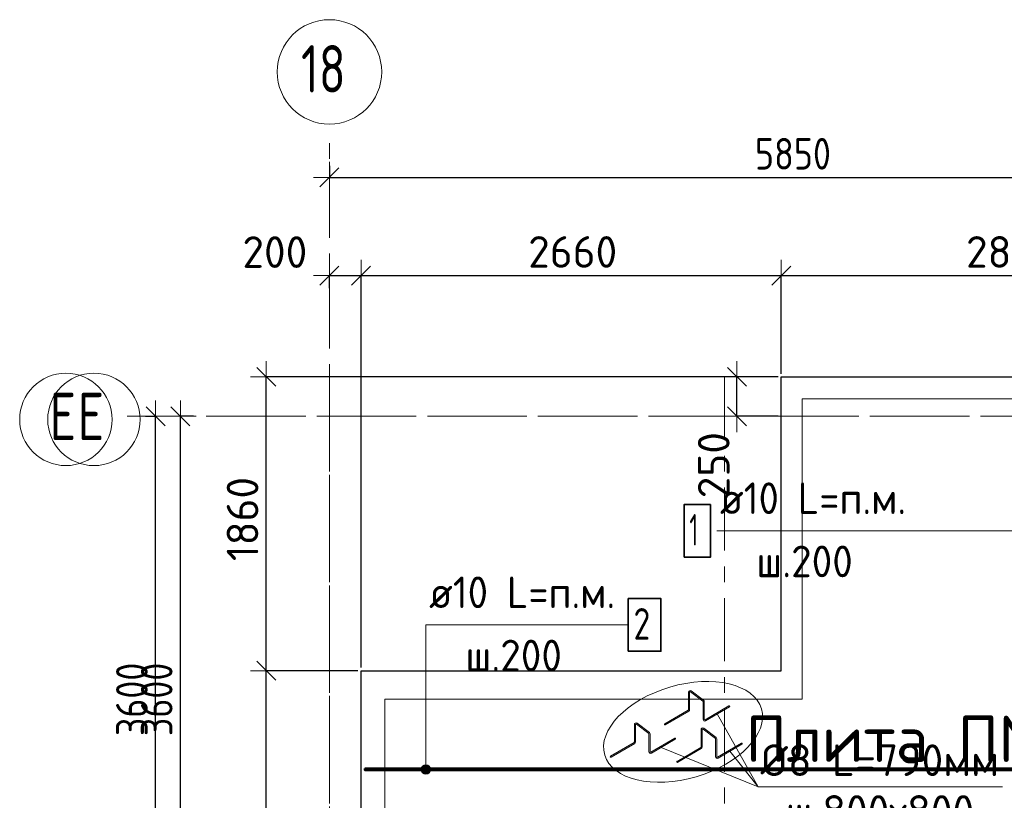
# Model space of a CAD drawing. Header units: metres. Extents: x -38 to 78, y -15 to 19.
# Tile 6 of 10: x 44 to 50, y 14 to 19. Entities that reach past the tile are written whole.
import ezdxf

# ---------------------------------------------------------------- set-up
doc = ezdxf.new("R2010")
doc.units = ezdxf.units.M
doc.header["$PDMODE"] = 65
doc.linetypes.add('______11', pattern=[0.5, 0.4, -0.05, 0, -0.05])
doc.linetypes.add('______5', pattern=[1.1, 0.8, -0.1, 0.1, -0.1])
for name, color, linetype, lineweight in [('XR$2$Перекрытие (1)', 7, 'Continuous', 35), ('XR$2$Размерная линия (1)', 7, 'Continuous', 13), ('XR$2$Текст_ примечание', 7, 'Continuous', 13), ('XR$3$Осевая линия (1)', 7, '______5', 13), ('XR$3$Размерная линия (1)', 7, 'Continuous', 13), ('XR$4$STANDARD_1', 7, 'Continuous', 25), ('XR$4$Арм. стержнями верхней зоны', 180, 'Continuous', 35), ('XR$4$Арм. стержнями нижней зоны', 180, 'Continuous', 35), ('XR$4$Осевая линия (1)', 7, '______5', 13), ('XR$4$Перекрытие (1)', 7, 'Continuous', 35), ('XR$4$Размерная линия (1)', 7, 'Continuous', 13), ('XR$4$Текст_ примечание', 7, 'Continuous', 13)]:
    doc.layers.add(name, color=color, linetype=linetype, lineweight=lineweight)
doc.styles.add('ISOCPEUR', font='txt')
doc.dimstyles.new('DIMSTYLE_2', dxfattribs={"dimtxt": 0.2, "dimasz": 0.2, "dimexe": 0, "dimexo": 0, "dimgap": 0.1, "dimtad": 2, "dimdec": 0, "dimlfac": 1000, "dimrnd": 1, "dimzin": 12, "dimdsep": 46, "dimtxsty": 'ISOCPEUR', "dimblk1": 'ALL_ML_STRICH', "dimblk2": 'ALL_ML_STRICH', "dimsah": 1, "dimcen": 0, "dimclrd": 7, "dimclre": 256, "dimclrt": 7, "dimadec": 0, "dimazin": 0, "dimtfac": 1, "dimtdec": 0, "dimtix": 1, "dimtmove": 2, "dimatfit": 3, "dimfxl": 0, "dimtzin": 0, "dimlwd": 0, "dimlwe": -3, "dimarcsym": 0})
doc.dimstyles.new('DIMSTYLE_3', dxfattribs={"dimtxt": 0.2, "dimasz": 0.2, "dimexe": 0, "dimexo": 0, "dimgap": 0.1, "dimtad": 2, "dimdec": 0, "dimlfac": 1000, "dimrnd": 1, "dimzin": 12, "dimdsep": 46, "dimtxsty": 'ISOCPEUR', "dimblk1": 'ALL_ML_STRICH', "dimblk2": 'ALL_ML_STRICH', "dimsah": 1, "dimcen": 0, "dimclrd": 7, "dimclre": 256, "dimclrt": 7, "dimadec": 0, "dimazin": 0, "dimtfac": 1, "dimtdec": 0, "dimtix": 1, "dimtmove": 2, "dimatfit": 3, "dimfxl": 0, "dimtzin": 0, "dimlwd": 0, "dimlwe": -3, "dimarcsym": 0})
doc.dimstyles.new('DIMSTYLE_6', dxfattribs={"dimtxt": 0.2, "dimasz": 0.2, "dimexe": 0, "dimexo": 0, "dimgap": 0.1, "dimtad": 2, "dimdec": 0, "dimlfac": 1000, "dimrnd": 5, "dimzin": 12, "dimdsep": 46, "dimtxsty": 'ISOCPEUR', "dimblk1": 'ALL_ML_STRICH', "dimblk2": 'ALL_ML_STRICH', "dimsah": 1, "dimcen": 0, "dimclrd": 7, "dimclre": 256, "dimclrt": 7, "dimadec": 0, "dimazin": 0, "dimtfac": 1, "dimtdec": 0, "dimtix": 1, "dimtmove": 2, "dimatfit": 3, "dimfxl": 0, "dimtvp": 1.2, "dimtzin": 0, "dimlwd": 0, "dimlwe": -3, "dimarcsym": 0})
doc.dimstyles.new('DIMSTYLE_8', dxfattribs={"dimtxt": 0.2, "dimasz": 0.2, "dimexe": 0, "dimexo": 0, "dimgap": 0.1, "dimtad": 2, "dimdec": 0, "dimlfac": 1000, "dimrnd": 5, "dimzin": 12, "dimdsep": 46, "dimtxsty": 'ISOCPEUR', "dimblk1": 'ALL_ML_STRICH', "dimblk2": 'ALL_ML_STRICH', "dimsah": 1, "dimcen": 0, "dimclrd": 7, "dimclre": 256, "dimclrt": 7, "dimadec": 0, "dimazin": 0, "dimtfac": 1, "dimtdec": 0, "dimtix": 1, "dimtmove": 2, "dimatfit": 3, "dimfxl": 0, "dimtzin": 0, "dimlwd": 0, "dimlwe": -3, "dimarcsym": 0})
doc.dimstyles.new('DIMSTYLE_9', dxfattribs={"dimtxt": 0.2, "dimasz": 0.2, "dimexe": 0, "dimexo": 0, "dimgap": 0.1, "dimtad": 2, "dimdec": 0, "dimlfac": 1000, "dimrnd": 5, "dimzin": 12, "dimdsep": 46, "dimtxsty": 'ISOCPEUR', "dimblk1": 'ALL_ML_STRICH', "dimblk2": 'ALL_ML_STRICH', "dimsah": 1, "dimcen": 0, "dimclrd": 7, "dimclre": 256, "dimclrt": 7, "dimadec": 0, "dimazin": 0, "dimtfac": 1, "dimtdec": 0, "dimtix": 1, "dimtmove": 2, "dimatfit": 3, "dimfxl": 0, "dimtzin": 0, "dimlwd": 0, "dimlwe": -3, "dimarcsym": 0})

# ---------------------------------------------------------------- blocks, each defined once
blk = doc.blocks.new('ALL_ML_STRICH')
at = {"color": 0, "linetype": 'ByBlock', "lineweight": -2}
for p, q in [((0, -0.5), (0, 0.5)), ((-1, 0), (0.5, 0)), ((-0.3, -0.3), (0.3, 0.3))]:
    blk.add_line(p, q, dxfattribs=at)
blk = doc.blocks.new('*D5')
at = {"layer": 'DEFPOINTS', "color": 7, "linetype": 'Continuous', "lineweight": 13, "transparency": 33554687}
for p in [(45.85, 14.79), (45.2502, 11.08), (45.85, 11.08)]:
    blk.add_point(p, dxfattribs=at)
at = {"layer": 'XR$2$Размерная линия (1)', "color": 9, "linetype": 'Continuous', "lineweight": -2, "true_color": 0xc7c7c7, "transparency": 33554687}
for p, q in [((45.83, 14.79), (45.2502, 14.79)), ((45.83, 11.08), (45.2502, 11.08))]:
    blk.add_line(p, q, dxfattribs=at)
at = {"layer": 'XR$2$Размерная линия (1)', "color": 7, "linetype": 'Continuous', "lineweight": -2, "transparency": 33554687}
blk.add_line((45.2502, 11.08), (45.2502, 14.79), dxfattribs=at)
at = {"layer": 'XR$2$Размерная линия (1)', "color": 7, "linetype": 'Continuous', "lineweight": 13, "transparency": 33554687, "xscale": 0.2, "yscale": 0.2, "zscale": 0.2}
for p, rotation in [((45.2502, 14.79), 90), ((45.2502, 11.08), 270)]:
    blk.add_blockref('ALL_ML_STRICH', p, dxfattribs=dict(at, rotation=rotation))
at = {"layer": 'XR$2$Размерная линия (1)', "color": 7, "linetype": 'Continuous', "lineweight": 13, "transparency": 33554687, "insert": (45.1002, 12.965), "char_height": 0.2, "width": 0.8, "attachment_point": 5, "rotation": 90, "style": 'ISOCPEUR'}
blk.add_mtext('\\A1;{3710}', dxfattribs=at)
blk = doc.blocks.new('*D6')
at = {"layer": 'DEFPOINTS', "color": 7, "linetype": 'Continuous', "lineweight": 13, "transparency": 33554687}
for p in [(48.5092, 16.65), (45.2502, 14.79), (45.85, 14.79)]:
    blk.add_point(p, dxfattribs=at)
at = {"layer": 'XR$2$Размерная линия (1)', "color": 9, "linetype": 'Continuous', "lineweight": -2, "true_color": 0xc7c7c7, "transparency": 33554687}
for p, q in [((48.4892, 16.65), (45.2502, 16.65)), ((45.83, 14.79), (45.2502, 14.79))]:
    blk.add_line(p, q, dxfattribs=at)
at = {"layer": 'XR$2$Размерная линия (1)', "color": 7, "linetype": 'Continuous', "lineweight": -2, "transparency": 33554687}
blk.add_line((45.2502, 14.79), (45.2502, 16.65), dxfattribs=at)
at = {"layer": 'XR$2$Размерная линия (1)', "color": 7, "linetype": 'Continuous', "lineweight": 13, "transparency": 33554687, "xscale": 0.2, "yscale": 0.2, "zscale": 0.2}
for p, rotation in [((45.2502, 16.65), 90), ((45.2502, 14.79), 270)]:
    blk.add_blockref('ALL_ML_STRICH', p, dxfattribs=dict(at, rotation=rotation))
at = {"layer": 'XR$2$Размерная линия (1)', "color": 7, "linetype": 'Continuous', "lineweight": 13, "transparency": 33554687, "insert": (45.1002, 15.75), "char_height": 0.2, "width": 0.8, "attachment_point": 5, "rotation": 90, "style": 'ISOCPEUR'}
blk.add_mtext('\\A1;{1860}', dxfattribs=at)
blk = doc.blocks.new('*D15')
at = {"layer": 'DEFPOINTS', "color": 7, "linetype": 'Continuous', "lineweight": 13, "transparency": 33554687}
for p in [(48.5092, 16.65), (48.2293, 16.4), (48.5092, 16.4)]:
    blk.add_point(p, dxfattribs=at)
at = {"layer": 'XR$2$Размерная линия (1)', "color": 9, "linetype": 'Continuous', "lineweight": -2, "true_color": 0xc7c7c7, "transparency": 33554687}
for p, q in [((48.4892, 16.65), (48.2293, 16.65)), ((48.4892, 16.4), (48.2293, 16.4))]:
    blk.add_line(p, q, dxfattribs=at)
at = {"layer": 'XR$2$Размерная линия (1)', "color": 7, "linetype": 'Continuous', "lineweight": -2, "transparency": 33554687}
blk.add_line((48.2293, 16.4), (48.2293, 16.65), dxfattribs=at)
at = {"layer": 'XR$2$Размерная линия (1)', "color": 7, "linetype": 'Continuous', "lineweight": 13, "transparency": 33554687, "xscale": 0.2, "yscale": 0.2, "zscale": 0.2}
for p, rotation in [((48.2293, 16.65), 90), ((48.2293, 16.4), 270)]:
    blk.add_blockref('ALL_ML_STRICH', p, dxfattribs=dict(at, rotation=rotation))
at = {"layer": 'XR$2$Размерная линия (1)', "color": 7, "linetype": 'Continuous', "lineweight": 13, "transparency": 33554687, "insert": (48.0823, 16.0906), "char_height": 0.2, "width": 0.6, "attachment_point": 5, "rotation": 90, "style": 'ISOCPEUR'}
blk.add_mtext('\\A1;{250}', dxfattribs=at)
blk = doc.blocks.new('*D20')
at = {"layer": 'DEFPOINTS', "color": 7, "linetype": 'Continuous', "lineweight": 13, "transparency": 33554687}
for p in [(45.65, 17.2906), (45.65, 17.1922), (45.85, 14.79)]:
    blk.add_point(p, dxfattribs=at)
at = {"layer": 'XR$2$Размерная линия (1)', "color": 9, "linetype": 'Continuous', "lineweight": -2, "true_color": 0xc7c7c7, "transparency": 33554687}
for p, q in [((45.65, 17.2122), (45.65, 17.2906)), ((45.85, 14.81), (45.85, 17.2906))]:
    blk.add_line(p, q, dxfattribs=at)
at = {"layer": 'XR$2$Размерная линия (1)', "color": 7, "linetype": 'Continuous', "lineweight": -2, "transparency": 33554687}
blk.add_line((45.65, 17.2906), (45.85, 17.2906), dxfattribs=at)
at = {"layer": 'XR$2$Размерная линия (1)', "color": 7, "linetype": 'Continuous', "lineweight": 13, "transparency": 33554687, "xscale": 0.2, "yscale": 0.2, "zscale": 0.2, "rotation": 180}
blk.add_blockref('ALL_ML_STRICH', (45.65, 17.2906), dxfattribs=at)
at = {"layer": 'XR$2$Размерная линия (1)', "color": 7, "linetype": 'Continuous', "lineweight": 13, "transparency": 33554687, "xscale": 0.2, "yscale": 0.2, "zscale": 0.2}
blk.add_blockref('ALL_ML_STRICH', (45.85, 17.2906), dxfattribs=at)
at = {"layer": 'XR$2$Размерная линия (1)', "color": 7, "linetype": 'Continuous', "lineweight": 13, "transparency": 33554687, "insert": (45.3047, 17.4395), "char_height": 0.2, "width": 0.6, "attachment_point": 5, "style": 'ISOCPEUR'}
blk.add_mtext('\\A1;{200}', dxfattribs=at)
blk = doc.blocks.new('*D21')
at = {"layer": 'DEFPOINTS', "color": 7, "linetype": 'Continuous', "lineweight": 13, "transparency": 33554687}
for p in [(45.85, 17.2906), (48.5092, 16.65), (45.85, 14.79)]:
    blk.add_point(p, dxfattribs=at)
at = {"layer": 'XR$2$Размерная линия (1)', "color": 9, "linetype": 'Continuous', "lineweight": -2, "true_color": 0xc7c7c7, "transparency": 33554687}
for p, q in [((45.85, 14.81), (45.85, 17.2906)), ((48.5092, 16.67), (48.5092, 17.2906))]:
    blk.add_line(p, q, dxfattribs=at)
at = {"layer": 'XR$2$Размерная линия (1)', "color": 7, "linetype": 'Continuous', "lineweight": -2, "transparency": 33554687}
blk.add_line((45.85, 17.2906), (48.5092, 17.2906), dxfattribs=at)
at = {"layer": 'XR$2$Размерная линия (1)', "color": 7, "linetype": 'Continuous', "lineweight": 13, "transparency": 33554687, "xscale": 0.2, "yscale": 0.2, "zscale": 0.2, "rotation": 180}
blk.add_blockref('ALL_ML_STRICH', (45.85, 17.2906), dxfattribs=at)
at = {"layer": 'XR$2$Размерная линия (1)', "color": 7, "linetype": 'Continuous', "lineweight": 13, "transparency": 33554687, "xscale": 0.2, "yscale": 0.2, "zscale": 0.2}
blk.add_blockref('ALL_ML_STRICH', (48.5092, 17.2906), dxfattribs=at)
at = {"layer": 'XR$2$Размерная линия (1)', "color": 7, "linetype": 'Continuous', "lineweight": 13, "transparency": 33554687, "insert": (47.1896, 17.4406), "char_height": 0.2, "width": 0.8, "attachment_point": 5, "style": 'ISOCPEUR'}
blk.add_mtext('\\A1;{2660}', dxfattribs=at)
blk = doc.blocks.new('*D22')
at = {"layer": 'DEFPOINTS', "color": 7, "linetype": 'Continuous', "lineweight": 13, "transparency": 33554687}
for p in [(48.5092, 17.2906), (48.5092, 16.65), (51.4, 16.65)]:
    blk.add_point(p, dxfattribs=at)
at = {"layer": 'XR$2$Размерная линия (1)', "color": 9, "linetype": 'Continuous', "lineweight": -2, "true_color": 0xc7c7c7, "transparency": 33554687}
for p, q in [((48.5092, 16.67), (48.5092, 17.2906)), ((51.4, 16.67), (51.4, 17.2906))]:
    blk.add_line(p, q, dxfattribs=at)
at = {"layer": 'XR$2$Размерная линия (1)', "color": 7, "linetype": 'Continuous', "lineweight": -2, "transparency": 33554687}
blk.add_line((48.5092, 17.2906), (51.4, 17.2906), dxfattribs=at)
at = {"layer": 'XR$2$Размерная линия (1)', "color": 7, "linetype": 'Continuous', "lineweight": 13, "transparency": 33554687, "xscale": 0.2, "yscale": 0.2, "zscale": 0.2, "rotation": 180}
blk.add_blockref('ALL_ML_STRICH', (48.5092, 17.2906), dxfattribs=at)
at = {"layer": 'XR$2$Размерная линия (1)', "color": 7, "linetype": 'Continuous', "lineweight": 13, "transparency": 33554687, "xscale": 0.2, "yscale": 0.2, "zscale": 0.2}
blk.add_blockref('ALL_ML_STRICH', (51.4, 17.2906), dxfattribs=at)
at = {"layer": 'XR$2$Размерная линия (1)', "color": 7, "linetype": 'Continuous', "lineweight": 13, "transparency": 33554687, "insert": (49.9646, 17.4406), "char_height": 0.2, "width": 0.8, "attachment_point": 5, "style": 'ISOCPEUR'}
blk.add_mtext('\\A1;{2890}', dxfattribs=at)
blk = doc.blocks.new('*D30')
at = {"layer": 'DEFPOINTS', "color": 7, "linetype": 'Continuous', "lineweight": 13, "transparency": 33554687}
for p in [(44.4651, 16.4), (44.55, 12.8), (44.5979, 12.8)]:
    blk.add_point(p, dxfattribs=at)
at = {"layer": 'XR$3$Размерная линия (1)', "color": 9, "linetype": 'Continuous', "lineweight": -2, "true_color": 0xc7c7c7, "transparency": 33554687}
for p, q in [((44.4851, 16.4), (44.55, 16.4)), ((44.6179, 12.8), (44.55, 12.8))]:
    blk.add_line(p, q, dxfattribs=at)
at = {"layer": 'XR$3$Размерная линия (1)', "color": 7, "linetype": 'Continuous', "lineweight": -2, "transparency": 33554687}
blk.add_line((44.55, 12.8), (44.55, 16.4), dxfattribs=at)
at = {"layer": 'XR$3$Размерная линия (1)', "color": 7, "linetype": 'Continuous', "lineweight": 13, "transparency": 33554687, "xscale": 0.2, "yscale": 0.2, "zscale": 0.2}
for p, rotation in [((44.55, 16.4), 90), ((44.55, 12.8), 270)]:
    blk.add_blockref('ALL_ML_STRICH', p, dxfattribs=dict(at, rotation=rotation))
at = {"layer": 'XR$3$Размерная линия (1)', "color": 7, "linetype": 'Continuous', "lineweight": 13, "transparency": 33554687, "insert": (44.4, 14.6083), "char_height": 0.2, "width": 0.666667, "attachment_point": 5, "rotation": 90, "style": 'ISOCPEUR'}
blk.add_mtext('\\W0.83;\\A1;{3600}', dxfattribs=at)
blk = doc.blocks.new('*D31')
at = {"layer": 'DEFPOINTS', "color": 7, "linetype": 'Continuous', "lineweight": 13, "transparency": 33554687}
for p in [(45.65, 18.0045), (51.5, 18.0045), (45.65, 17.9118)]:
    blk.add_point(p, dxfattribs=at)
at = {"layer": 'XR$3$Размерная линия (1)', "color": 9, "linetype": 'Continuous', "lineweight": -2, "true_color": 0xc7c7c7, "transparency": 33554687}
for p, q in [((45.65, 17.9845), (45.65, 17.9118)), ((51.5, 17.9845), (51.5, 17.9118))]:
    blk.add_line(p, q, dxfattribs=at)
at = {"layer": 'XR$3$Размерная линия (1)', "color": 7, "linetype": 'Continuous', "lineweight": -2, "transparency": 33554687}
blk.add_line((45.65, 17.9118), (51.5, 17.9118), dxfattribs=at)
at = {"layer": 'XR$3$Размерная линия (1)', "color": 7, "linetype": 'Continuous', "lineweight": 13, "transparency": 33554687, "xscale": 0.2, "yscale": 0.2, "zscale": 0.2, "rotation": 180}
blk.add_blockref('ALL_ML_STRICH', (45.65, 17.9118), dxfattribs=at)
at = {"layer": 'XR$3$Размерная линия (1)', "color": 7, "linetype": 'Continuous', "lineweight": 13, "transparency": 33554687, "xscale": 0.2, "yscale": 0.2, "zscale": 0.2}
blk.add_blockref('ALL_ML_STRICH', (51.5, 17.9118), dxfattribs=at)
at = {"layer": 'XR$3$Размерная линия (1)', "color": 7, "linetype": 'Continuous', "lineweight": 13, "transparency": 33554687, "insert": (48.5833, 18.0618), "char_height": 0.2, "width": 0.666667, "attachment_point": 5, "style": 'ISOCPEUR'}
blk.add_mtext('\\W0.83;\\A1;{5850}', dxfattribs=at)
blk = doc.blocks.new('*D34')
at = {"layer": 'DEFPOINTS', "color": 7, "linetype": 'Continuous', "lineweight": 13, "transparency": 33554687}
for p in [(44.8091, 16.4), (44.6052, 12.8), (44.7072, 12.8)]:
    blk.add_point(p, dxfattribs=at)
at = {"layer": 'XR$4$Размерная линия (1)', "color": 9, "linetype": 'Continuous', "lineweight": -2, "true_color": 0xc7c7c7, "transparency": 33554687}
for p, q in [((44.7891, 16.4), (44.7072, 16.4)), ((44.6252, 12.8), (44.7072, 12.8))]:
    blk.add_line(p, q, dxfattribs=at)
at = {"layer": 'XR$4$Размерная линия (1)', "color": 7, "linetype": 'Continuous', "lineweight": -2, "transparency": 33554687}
blk.add_line((44.7072, 12.8), (44.7072, 16.4), dxfattribs=at)
at = {"layer": 'XR$4$Размерная линия (1)', "color": 7, "linetype": 'Continuous', "lineweight": 13, "transparency": 33554687, "xscale": 0.2, "yscale": 0.2, "zscale": 0.2}
for p, rotation in [((44.7072, 16.4), 90), ((44.7072, 12.8), 270)]:
    blk.add_blockref('ALL_ML_STRICH', p, dxfattribs=dict(at, rotation=rotation))
at = {"layer": 'XR$4$Размерная линия (1)', "color": 7, "linetype": 'Continuous', "lineweight": 13, "transparency": 33554687, "insert": (44.5572, 14.6083), "char_height": 0.2, "width": 0.666667, "attachment_point": 5, "rotation": 90, "style": 'ISOCPEUR'}
blk.add_mtext('\\W0.83;\\A1;{3600}', dxfattribs=at)

msp = doc.modelspace()

# ---------------------------------------------------------------- hatches: boundary and pattern name
at = {"layer": 'XR$4$Арм. стержнями верхней зоны', "linetype": 'Continuous', "lineweight": 13, "transparency": 33554687}
for points in [[(46.2865, 14.18), (46.2349, 14.18), (46.2307, 14.165)], [(46.2865, 14.18), (46.2307, 14.165), (46.2907, 14.165)], [(46.2907, 14.165), (46.2307, 14.165), (46.2349, 14.15)], [(46.2757, 14.1908), (46.2457, 14.1908), (46.2349, 14.18)], [(46.2757, 14.1908), (46.2349, 14.18), (46.2865, 14.18)], [(46.2907, 14.165), (46.2349, 14.15), (46.2865, 14.15)], [(46.2865, 14.15), (46.2349, 14.15), (46.2457, 14.1392)], [(46.2457, 14.1908), (46.2757, 14.1908), (46.2607, 14.195)], [(46.2865, 14.15), (46.2457, 14.1392), (46.2757, 14.1392)], [(46.2757, 14.1392), (46.2457, 14.1392), (46.2607, 14.135)]]:
    msp.add_hatch(color=7, dxfattribs=at).paths.add_polyline_path(points)

# ---------------------------------------------------------------- linework, layer by layer
at = {"layer": 'XR$2$Перекрытие (1)', "color": 7, "linetype": 'Continuous', "lineweight": 13, "transparency": 33554687}
for p, q in [((51.4, 16.65), (48.5092, 16.65)), ((48.5092, 16.65), (48.5092, 14.79)), ((45.85, 14.79), (45.85, 11.08)), ((48.5092, 14.79), (45.85, 14.79))]:
    msp.add_line(p, q, dxfattribs=at)
at = {"layer": 'XR$3$Осевая линия (1)', "color": 253, "linetype": '______11', "lineweight": 13, "true_color": 0xa0a0a0, "transparency": 33554687}
for p, q in [((45.65, 10.53), (45.65, 18.21)), ((44.37, 16.4), (52.18, 16.4))]:
    msp.add_line(p, q, dxfattribs=at)
at = {"layer": 'XR$3$Осевая линия (1)', "color": 7, "linetype": 'Continuous', "lineweight": 13, "transparency": 33554687}
for centre, radius in [((45.6504, 18.5801), 0.3304), ((43.9824, 16.3805), 0.2924)]:
    msp.add_circle(centre, radius, dxfattribs=at)
at = {"layer": 'XR$4$STANDARD_1', "color": 7, "linetype": 'Continuous', "lineweight": 13, "transparency": 33554687}
msp.add_lwpolyline([(46.0012, 11.0997), (46.0012, 14.6097), (48.6412, 14.6097), (48.6412, 16.5097), (51.2612, 16.5097), (51.2612, 11.1997), (45.8912, 11.1997)], dxfattribs=at)
at = {"layer": 'XR$4$Арм. стержнями верхней зоны', "color": 7, "linetype": 'Continuous', "lineweight": 13, "transparency": 33554687}
for p, q in [((46.2607, 15.0796), (47.5407, 15.0796)), ((46.2607, 15.0796), (46.2607, 14.165)), ((46.2307, 14.165), (46.2307, 14.165)), ((46.2607, 14.195), (46.2607, 14.195)), ((46.2907, 14.165), (46.2907, 14.165)), ((46.2607, 14.135), (46.2607, 14.135))]:
    msp.add_line(p, q, dxfattribs=at)
at = {"layer": 'XR$4$Арм. стержнями верхней зоны', "color": 7, "linetype": 'Continuous', "lineweight": 35, "transparency": 33554687}
msp.add_lwpolyline([(47.5407, 14.9129), (47.7474, 14.9129), (47.7474, 15.2462), (47.5407, 15.2462), (47.5407, 14.9129)], dxfattribs=at)
at = {"layer": 'XR$4$Арм. стержнями верхней зоны', "color": 4, "linetype": 'Continuous', "lineweight": 50, "transparency": 33554687}
msp.add_lwpolyline([(45.875, 14.17), (51.575, 14.17), (51.575, 14.16), (45.875, 14.16), (45.875, 14.17)], dxfattribs=at)
at = {"layer": 'XR$4$Арм. стержнями верхней зоны', "color": 7, "linetype": 'Continuous', "lineweight": 13, "transparency": 33554687}
msp.add_circle((46.2607, 14.165), 0.03, dxfattribs=at)
at = {"layer": 'XR$4$Арм. стержнями нижней зоны', "color": 7, "linetype": 'Continuous', "lineweight": 13, "transparency": 33554687}
for p, q in [((48.1015, 15.6751), (49.3815, 15.6751)), ((49.3815, 15.6751), (50.125, 15.6751))]:
    msp.add_line(p, q, dxfattribs=at)
at = {"layer": 'XR$4$Арм. стержнями нижней зоны', "color": 7, "linetype": 'Continuous', "lineweight": 35, "transparency": 33554687}
msp.add_lwpolyline([(47.8948, 15.5084), (48.0615, 15.5084), (48.0615, 15.8417), (47.8948, 15.8417), (47.8948, 15.5084)], dxfattribs=at)
at = {"layer": 'XR$4$Осевая линия (1)', "color": 253, "linetype": '______11', "lineweight": 13, "true_color": 0xa0a0a0, "transparency": 33554687}
for p, q in [((45.65, 16.65), (45.65, 9.9502)), ((48.15, 16.65), (48.15, 9.9502)), ((51.6, 16.4), (44.4474, 16.4))]:
    msp.add_line(p, q, dxfattribs=at)
at = {"layer": 'XR$4$Осевая линия (1)', "color": 7, "linetype": 'Continuous', "lineweight": 13, "transparency": 33554687}
msp.add_circle((44.1599, 16.3805), 0.2924, dxfattribs=at)
at = {"layer": 'XR$4$Перекрытие (1)', "color": 7, "linetype": 'Continuous', "lineweight": 25, "transparency": 33554687}
for p, q in [((48.5092, 14.79), (48.5092, 16.65)), ((48.5092, 16.65), (51.4, 16.65)), ((45.85, 11.08), (45.85, 14.79)), ((45.85, 14.79), (48.5092, 14.79))]:
    msp.add_line(p, q, dxfattribs=at)
at = {"layer": 'XR$4$Текст_ примечание', "color": 7, "linetype": 'Continuous', "lineweight": 13, "transparency": 33554687}
for p, q in [((47.9227, 14.5436), (47.9227, 14.654)), ((47.9297, 14.5436), (47.9297, 14.654)), ((47.9353, 14.6568), (48.0137, 14.5976)), ((47.9395, 14.6624), (48.0179, 14.6031)), ((48.0151, 14.482), (48.0151, 14.5948)), ((48.0221, 14.482), (48.0221, 14.5948)), ((47.7718, 14.453), (47.921, 14.5406)), ((47.7754, 14.4469), (47.9245, 14.5346)), ((48.0274, 14.479), (48.178, 14.5676)), ((48.0309, 14.473), (48.1816, 14.5615)), ((47.5969, 14.4577), (47.6753, 14.3984)), ((48.3637, 14.0548), (48.1048, 14.5164)), ((47.5801, 14.3389), (47.5801, 14.4493)), ((47.5871, 14.3389), (47.5871, 14.4493)), ((47.5927, 14.4521), (47.6711, 14.3928)), ((48.0017, 14.307), (48.0017, 14.4173)), ((48.0087, 14.307), (48.0087, 14.4173)), ((48.0143, 14.4201), (48.0926, 14.3609)), ((48.0185, 14.4257), (48.0969, 14.3665)), ((47.4292, 14.2482), (47.5783, 14.3359)), ((47.6724, 14.2773), (47.6724, 14.39)), ((47.6794, 14.2773), (47.6794, 14.39)), ((47.6847, 14.2743), (47.8354, 14.3629)), ((47.6883, 14.2683), (47.8389, 14.3568)), ((48.094, 14.2453), (48.094, 14.3581)), ((48.101, 14.2453), (48.101, 14.3581)), ((47.4328, 14.2422), (47.5819, 14.3299)), ((48.3637, 14.0548), (47.7492, 14.3041)), ((47.8508, 14.2163), (47.9999, 14.3039)), ((47.8543, 14.2102), (48.0035, 14.2979)), ((48.1063, 14.2423), (48.257, 14.3309)), ((48.1099, 14.2363), (48.2605, 14.3249))]:
    msp.add_line(p, q, dxfattribs=at)
msp.add_lwpolyline([(49.9103, 14.0548), (48.3637, 14.0548), (48.1837, 14.2797)], dxfattribs=at)
for centre, radius, start, end in [((47.9332, 14.654), 0.0105, 52.90778, 180), ((47.9332, 14.654), 0.0035, 52.90778, 180), ((48.0116, 14.5948), 0.0035, 0, 52.90778), ((48.0116, 14.5948), 0.0105, 0, 52.90778), ((47.9192, 14.5436), 0.0035, 300.44704, 0), ((47.9192, 14.5436), 0.0105, 300.44704, 0), ((48.1798, 14.5646), 0.0035, 300.44704, 120.44704), ((47.5906, 14.4493), 0.0105, 52.90778, 180), ((48.0256, 14.482), 0.0105, 180, 300.44704), ((48.0256, 14.482), 0.0035, 180, 300.44704), ((47.5906, 14.4493), 0.0035, 52.90778, 180), ((47.6689, 14.39), 0.0105, 0, 52.90778), ((47.7736, 14.4499), 0.0035, 120.44704, 300.44704), ((48.0122, 14.4173), 0.0105, 52.90778, 180), ((48.0122, 14.4173), 0.0035, 52.90778, 180), ((47.5766, 14.3389), 0.0035, 300.44704, 0), ((47.5766, 14.3389), 0.0105, 300.44704, 0), ((47.6689, 14.39), 0.0035, 0, 52.90778), ((47.8372, 14.3598), 0.0035, 300.44704, 120.44704), ((48.0905, 14.3581), 0.0035, 0, 52.90778), ((48.0905, 14.3581), 0.0105, 0, 52.90778), ((48.2587, 14.3279), 0.0035, 300.44704, 120.44704), ((47.6829, 14.2773), 0.0105, 180, 300.44704), ((47.6829, 14.2773), 0.0035, 180, 300.44704), ((47.9982, 14.307), 0.0035, 300.44704, 0), ((47.9982, 14.307), 0.0105, 300.44704, 0), ((47.431, 14.2452), 0.0035, 120.44704, 300.44704), ((47.8526, 14.2133), 0.0035, 120.44704, 300.44704), ((48.1045, 14.2453), 0.0105, 180, 300.44704), ((48.1045, 14.2453), 0.0035, 180, 300.44704)]:
    msp.add_arc(centre, radius, start, end, dxfattribs=at)
msp.add_ellipse((47.8881, 14.4025), major_axis=(0.4959, 0.1462), ratio=0.571928, dxfattribs=at)

# ---------------------------------------------------------------- texts
at = {"layer": 'XR$2$Текст_ примечание', "color": 7, "linetype": 'Continuous', "lineweight": 13, "transparency": 33554687, "insert": (49.4282, 14.3589), "char_height": 0.2925, "width": 2.3655, "attachment_point": 5, "style": 'ISOCPEUR'}
msp.add_mtext('\\A1;{\\fISOCPEUR|i0|b0;\\H0.292500;\\W1.000000;\\C7;Плита ПМ-2}\\P', dxfattribs=at)
at = {"layer": 'XR$3$Осевая линия (1)', "color": 7, "linetype": 'Continuous', "lineweight": 13, "transparency": 33554687, "char_height": 0.3, "attachment_point": 7, "style": 'ISOCPEUR'}
for s, insert, width in [('\\W0.75;18', (45.4704, 18.4496), 0.472281), ('\\W0.78;Е', (43.8774, 16.25), 0.326407)]:
    msp.add_mtext(s, dxfattribs=dict(at, insert=insert, width=width))
at = {"layer": 'XR$4$Арм. стержнями верхней зоны', "color": 7, "linetype": 'Continuous', "lineweight": 25, "transparency": 33554687, "char_height": 0.2, "attachment_point": 7, "style": 'ISOCPEUR'}
for s, insert, width in [('\\W0.94;ø10 L=п.м.', (46.2807, 15.1862), 1.333221), ('\\W0.78;2', (47.574, 14.9862), 0.217605), ('\\W0.95;ш.200 ', (46.5107, 14.7862), 0.874664)]:
    msp.add_mtext(s, dxfattribs=dict(at, insert=insert, width=width))
at = {"layer": 'XR$4$Арм. стержнями нижней зоны', "color": 7, "linetype": 'Continuous', "lineweight": 25, "transparency": 33554687, "char_height": 0.2, "attachment_point": 7, "style": 'ISOCPEUR'}
for s, insert, width in [('\\W0.94;ø10 L=п.м.', (48.1215, 15.7817), 1.333221), ('\\W0.56;1', (47.9281, 15.5817), 0.155556), ('\\W0.95;ш.200 ', (48.3515, 15.3817), 0.874664)]:
    msp.add_mtext(s, dxfattribs=dict(at, insert=insert, width=width))
at = {"layer": 'XR$4$Осевая линия (1)', "color": 7, "linetype": 'Continuous', "lineweight": 13, "transparency": 33554687, "insert": (44.0549, 16.25), "char_height": 0.3, "width": 0.326407, "attachment_point": 7, "style": 'ISOCPEUR'}
msp.add_mtext('\\W0.78;Е', dxfattribs=at)
at = {"layer": 'XR$4$Текст_ примечание', "color": 7, "linetype": 'Continuous', "lineweight": 13, "transparency": 33554687, "insert": (49.1329, 14.3235), "char_height": 0.2, "width": 1.5535, "attachment_point": 2, "line_spacing_factor": 0.963855}
msp.add_mtext('\\A1;{\\fISOCPEUR|i0|b0;\\H0.200000;\\W1.000000;\\C7;Ø8 L=790мм}\\P{\\fISOCPEUR|i0|b0;\\H0.200000;\\W1.000000;\\C7;ш.800х800}\\P', dxfattribs=at)

# ---------------------------------------------------------------- dimensions: what is measured, and where the dimension line sits
at = {"layer": 'XR$2$Размерная линия (1)', "color": 7, "linetype": 'Continuous', "lineweight": 13, "transparency": 33554687}
for base, p1, p2, dimstyle, picture, middle in [((48.5092, 17.2906), (45.85, 14.81), (48.5092, 16.67), 'DIMSTYLE_8', '*D21', (47.1896, 17.4406)), ((51.4, 17.2906), (48.5092, 16.67), (51.4, 16.67), 'DIMSTYLE_9', '*D22', (49.9646, 17.4406)), ((45.85, 17.2906), (45.65, 17.2122), (45.85, 14.81), 'DIMSTYLE_6', '*D20', (45.3047, 17.4395))]:
    dim = msp.add_linear_dim(base=base, p1=p1, p2=p2, dimstyle=dimstyle, override={"dimpost": '<>', "dimclrd": 7, "dimclre": 9, "dimclrt": 7, "dimlwd": 0, "dimlwe": 65533}, dxfattribs=at)
    dim.commit()
    dim.dimension.update_dxf_attribs({"geometry": picture, "text_midpoint": middle, "dimtype": 160})
for base, p1, p2, dimstyle, picture, middle in [((45.2502, 16.65), (45.83, 14.79), (48.4892, 16.65), 'DIMSTYLE_3', '*D6', (45.1002, 15.75)), ((48.2293, 16.65), (48.4892, 16.4), (48.4892, 16.65), 'DIMSTYLE_6', '*D15', (48.0823, 16.0906)), ((45.2502, 14.79), (45.83, 11.08), (45.83, 14.79), 'DIMSTYLE_2', '*D5', (45.1002, 12.965))]:
    dim = msp.add_linear_dim(base=base, p1=p1, p2=p2, angle=90, dimstyle=dimstyle, override={"dimpost": '<>', "dimclrd": 7, "dimclre": 9, "dimclrt": 7, "dimlwd": 0, "dimlwe": 65533}, dxfattribs=at)
    dim.commit()
    dim.dimension.update_dxf_attribs({"geometry": picture, "text_midpoint": middle, "dimtype": 160})
at = {"layer": 'XR$3$Размерная линия (1)', "color": 7, "linetype": 'Continuous', "lineweight": 13, "transparency": 33554687}
dim = msp.add_linear_dim(base=(51.5, 17.9118), p1=(45.65, 17.9845), p2=(51.5, 17.9845), dimstyle='DIMSTYLE_9', override={"dimpost": '<>', "dimclrd": 7, "dimclre": 9, "dimclrt": 7, "dimlwd": 0, "dimlwe": 65533}, dxfattribs=at)
dim.commit()
dim.dimension.update_dxf_attribs({"geometry": '*D31', "text_midpoint": (48.5833, 18.0618), "dimtype": 160})
dim = msp.add_linear_dim(base=(44.55, 16.4), p1=(44.6179, 12.8), p2=(44.4851, 16.4), angle=90, dimstyle='DIMSTYLE_9', override={"dimpost": '<>', "dimclrd": 7, "dimclre": 9, "dimclrt": 7, "dimlwd": 0, "dimlwe": 65533}, dxfattribs=at)
dim.commit()
dim.dimension.update_dxf_attribs({"geometry": '*D30', "text_midpoint": (44.4, 14.6083), "dimtype": 160})
at = {"layer": 'XR$4$Размерная линия (1)', "color": 7, "linetype": 'Continuous', "lineweight": 13, "transparency": 33554687}
dim = msp.add_linear_dim(base=(44.7072, 16.4), p1=(44.6252, 12.8), p2=(44.7891, 16.4), angle=90, dimstyle='DIMSTYLE_9', override={"dimpost": '<>', "dimclrd": 7, "dimclre": 9, "dimclrt": 7, "dimlwd": 0, "dimlwe": 65533}, dxfattribs=at)
dim.commit()
dim.dimension.update_dxf_attribs({"geometry": '*D34', "text_midpoint": (44.5572, 14.6083), "dimtype": 160})

doc.saveas('drawing.dxf')
